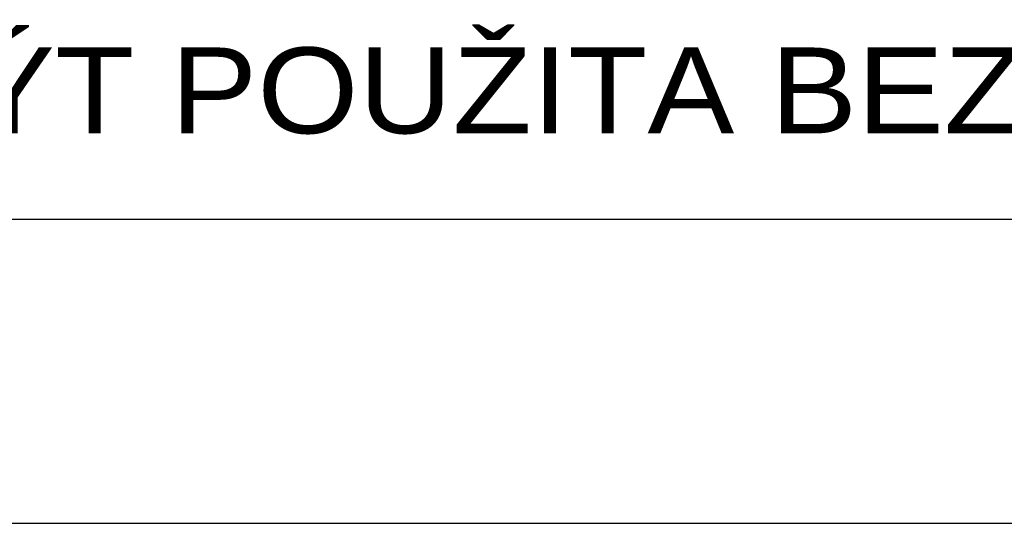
# Paper-space layout 'Layout1' of a CAD drawing. Extents: x -2 to 1380, y -36 to 422.
# Tile 45 of 65: x 1135 to 1156, y 91 to 101. Entities that reach past the tile are written whole.
import ezdxf

# ---------------------------------------------------------------- set-up
doc = ezdxf.new("R2010")
doc.units = 0
doc.layers.add('RAZITKO_HP', color=222, linetype='CONTINUOUS')
doc.styles.add('RAZITKO_HP_ARIAL', font='arial.ttf')

# ---------------------------------------------------------------- blocks, each defined once
blk = doc.blocks.new('text_HP')
at = {"layer": 'RAZITKO_HP', "lineweight": 25}
blk.add_line((-177, 94.25), (-5, 94.25), dxfattribs=at)
at = {"layer": 'RAZITKO_HP', "lineweight": 18, "style": 'RAZITKO_HP_ARIAL', "width": 1.085}
blk.add_text('"DOKUMENTACE JE DUŠEVNÍM MAJETKEM FIRMY HUTNÍ PROJEKT Frýdek-Místek a.s. A NESMÍ BÝT POUŽITA BEZ JEJÍHO VĚDOMÍ."', height=1.8, dxfattribs=at).set_placement((-177, 96.05))
blk = doc.blocks.new('A$Cdd34a1c1')
at = {"layer": 'RAZITKO_HP', "lineweight": 25}
blk.add_line((-180, 90.875), (-8, 90.875), dxfattribs=at)
at = {"layer": 'RAZITKO_HP'}
blk.add_blockref('text_HP', (-3, 3), dxfattribs=at)

psp = doc.layouts.get("Layout1")

# ---------------------------------------------------------------- block references
at = {"layer": 'RAZITKO_HP'}
psp.add_blockref('A$Cdd34a1c1', (1188, 0), dxfattribs=at)

doc.saveas('drawing.dxf')
